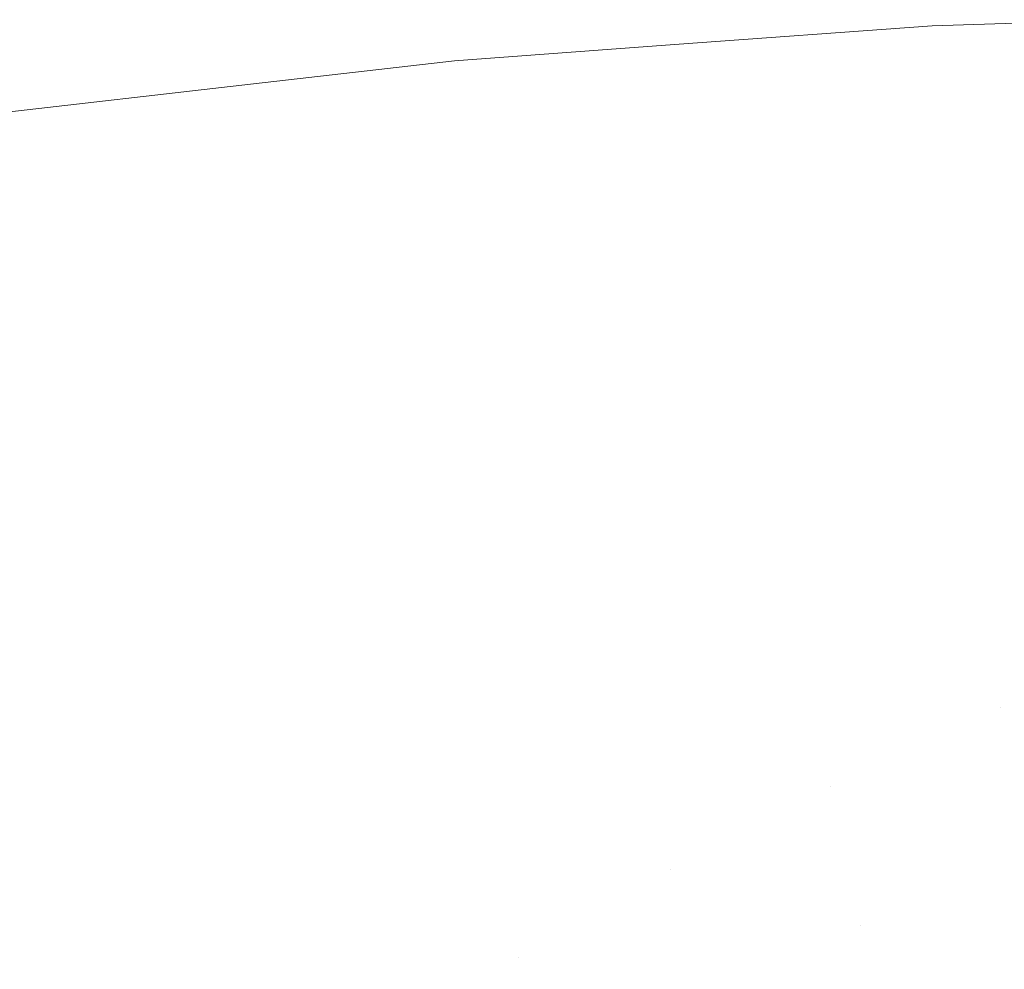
# Model space of a CAD drawing. Header units: centimetres. Extents: x -44.1 to 45.2, y 4.2 to 6.
# Tile 98 of 256: x -43.9611 to -43.9377, y 5.9773 to 5.9998. Entities that reach past the tile are written whole.
import ezdxf

# ---------------------------------------------------------------- set-up
doc = ezdxf.new("R2010")
doc.units = ezdxf.units.CM
doc.header["$LTSCALE"] = 2.54
doc.layers.add('Lucido design-1', color=7, linetype='Continuous')

# ---------------------------------------------------------------- blocks, each defined once
blk = doc.blocks.new('Gruppo-4-1')
at = {"color": 7, "linetype": 'Continuous', "lineweight": 9}
for points, invisible_edges in [([(-43.940349, 5.999456, -2312.415926), (-43.935148, 5.999699, -2312.415926), (-43.935163, 5.999845, -2312.419046), (-43.940372, 5.999602, -2312.419046)], 15), ([(-43.939449, 5.999701, -2312.42217), (-43.940372, 5.999602, -2312.419046), (-43.935163, 5.999845, -2312.419046)], 11), ([(-43.935163, 5.999845, -2313.025294), (-43.940372, 5.999602, -2313.025294), (-43.939449, 5.999701, -2313.02217)], 11), ([(-43.940372, 5.999602, -2313.025294), (-43.935163, 5.999845, -2313.025294), (-43.935148, 5.999699, -2313.028414), (-43.940349, 5.999456, -2313.028414)], 15), ([(-43.935163, 5.999845, -2312.419046), (-43.935166, 5.999838, -2312.42217), (-43.939449, 5.999701, -2312.42217)], 9), ([(-43.939449, 5.999701, -2313.02217), (-43.935166, 5.999838, -2313.02217), (-43.935163, 5.999845, -2313.025294)], 10), ([(-43.935166, 5.999838, -2313.02217), (-43.939449, 5.999701, -2313.02217), (-43.939449, 5.999701, -2312.42217), (-43.935166, 5.999838, -2312.42217)], 10), ([(-43.940372, 5.999602, -2312.419046), (-43.939449, 5.999701, -2312.42217), (-43.945564, 5.999253, -2312.42217)], 9), ([(-43.945564, 5.999253, -2312.42217), (-43.939449, 5.999701, -2312.42217), (-43.939449, 5.999701, -2313.02217), (-43.945564, 5.999253, -2313.02217)], 10), ([(-43.945564, 5.999253, -2313.02217), (-43.939449, 5.999701, -2313.02217), (-43.940372, 5.999602, -2313.025294)], 10), ([(-43.945564, 5.999253, -2312.42217), (-43.945558, 5.999262, -2312.419046), (-43.940372, 5.999602, -2312.419046)], 11), ([(-43.940372, 5.999602, -2313.025294), (-43.945558, 5.999262, -2313.025294), (-43.945564, 5.999253, -2313.02217)], 11), ([(-43.940372, 5.999602, -2312.419046), (-43.945558, 5.999262, -2312.419046), (-43.945527, 5.999117, -2312.415926), (-43.940349, 5.999456, -2312.415926)], 15), ([(-43.940349, 5.999456, -2313.028414), (-43.945527, 5.999117, -2313.028414), (-43.945558, 5.999262, -2313.025294), (-43.940372, 5.999602, -2313.025294)], 15), ([(-43.940311, 5.999214, -2312.412816), (-43.935122, 5.999456, -2312.412816), (-43.935148, 5.999699, -2312.415926), (-43.940349, 5.999456, -2312.415926)], 15), ([(-43.940349, 5.999456, -2313.028414), (-43.935148, 5.999699, -2313.028414), (-43.935122, 5.999456, -2313.031524), (-43.940311, 5.999214, -2313.031524)], 15), ([(-43.950676, 5.998683, -2312.415926), (-43.945527, 5.999117, -2312.415926), (-43.945558, 5.999262, -2312.419046), (-43.950714, 5.998827, -2312.419046)], 15), ([(-43.950714, 5.998827, -2312.419046), (-43.945558, 5.999262, -2312.419046), (-43.945564, 5.999253, -2312.42217)], 11), ([(-43.945564, 5.999253, -2313.02217), (-43.945558, 5.999262, -2313.025294), (-43.950714, 5.998827, -2313.025294)], 11), ([(-43.950714, 5.998827, -2313.025294), (-43.945558, 5.999262, -2313.025294), (-43.945527, 5.999117, -2313.028414), (-43.950676, 5.998683, -2313.028414)], 15), ([(-43.940349, 5.999456, -2312.415926), (-43.945527, 5.999117, -2312.415926), (-43.945477, 5.998875, -2312.412816), (-43.940311, 5.999214, -2312.412816)], 15), ([(-43.940311, 5.999214, -2313.031524), (-43.945477, 5.998875, -2313.031524), (-43.945527, 5.999117, -2313.028414), (-43.940349, 5.999456, -2313.028414)], 15), ([(-43.940257, 5.998875, -2312.409719), (-43.935087, 5.999117, -2312.409719), (-43.935122, 5.999456, -2312.412816), (-43.940311, 5.999214, -2312.412816)], 15), ([(-43.940311, 5.999214, -2313.031524), (-43.935122, 5.999456, -2313.031524), (-43.935087, 5.999117, -2313.034621), (-43.940257, 5.998875, -2313.034621)], 15), ([(-43.945564, 5.999253, -2312.42217), (-43.950788, 5.99887, -2312.42217), (-43.950714, 5.998827, -2312.419046)], 10), ([(-43.945564, 5.999253, -2313.02217), (-43.950788, 5.99887, -2313.02217), (-43.950788, 5.99887, -2312.42217), (-43.945564, 5.999253, -2312.42217)], 10), ([(-43.950714, 5.998827, -2313.025294), (-43.950788, 5.99887, -2313.02217), (-43.945564, 5.999253, -2313.02217)], 9), ([(-43.950612, 5.998442, -2312.412816), (-43.945477, 5.998875, -2312.412816), (-43.945527, 5.999117, -2312.415926), (-43.950676, 5.998683, -2312.415926)], 15), ([(-43.950676, 5.998683, -2313.028414), (-43.945527, 5.999117, -2313.028414), (-43.945477, 5.998875, -2313.031524), (-43.950612, 5.998442, -2313.031524)], 15), ([(-43.940311, 5.999214, -2312.412816), (-43.945477, 5.998875, -2312.412816), (-43.945406, 5.998538, -2312.409719), (-43.940257, 5.998875, -2312.409719)], 15), ([(-43.940257, 5.998875, -2313.034621), (-43.945406, 5.998538, -2313.034621), (-43.945477, 5.998875, -2313.031524), (-43.940311, 5.999214, -2313.031524)], 15), ([(-43.940189, 5.998442, -2312.40664), (-43.935041, 5.998683, -2312.40664), (-43.935087, 5.999117, -2312.409719), (-43.940257, 5.998875, -2312.409719)], 15), ([(-43.940257, 5.998875, -2313.034621), (-43.935087, 5.999117, -2313.034621), (-43.935041, 5.998683, -2313.0377), (-43.940189, 5.998442, -2313.0377)], 15), ([(-43.950788, 5.99887, -2312.42217), (-43.955841, 5.99829, -2312.42217), (-43.955832, 5.998298, -2312.419046)], 10), ([(-43.955841, 5.99829, -2312.42217), (-43.950788, 5.99887, -2312.42217), (-43.950788, 5.99887, -2313.02217), (-43.955841, 5.99829, -2313.02217)], 10), ([(-43.955832, 5.998298, -2313.025294), (-43.955841, 5.99829, -2313.02217), (-43.950788, 5.99887, -2313.02217)], 9), ([(-43.955832, 5.998298, -2312.419046), (-43.950714, 5.998827, -2312.419046), (-43.950788, 5.99887, -2312.42217)], 11), ([(-43.950788, 5.99887, -2313.02217), (-43.950714, 5.998827, -2313.025294), (-43.955832, 5.998298, -2313.025294)], 11), ([(-43.950714, 5.998827, -2312.419046), (-43.955832, 5.998298, -2312.419046), (-43.955786, 5.998154, -2312.415926), (-43.950676, 5.998683, -2312.415926)], 15), ([(-43.950676, 5.998683, -2313.028414), (-43.955786, 5.998154, -2313.028414), (-43.955832, 5.998298, -2313.025294), (-43.950714, 5.998827, -2313.025294)], 15), ([(-43.950524, 5.998107, -2312.409719), (-43.945406, 5.998538, -2312.409719), (-43.945477, 5.998875, -2312.412816), (-43.950612, 5.998442, -2312.412816)], 15), ([(-43.950612, 5.998442, -2313.031524), (-43.945477, 5.998875, -2313.031524), (-43.945406, 5.998538, -2313.034621), (-43.950524, 5.998107, -2313.034621)], 15), ([(-43.940257, 5.998875, -2312.409719), (-43.945406, 5.998538, -2312.409719), (-43.945315, 5.998107, -2312.40664), (-43.940189, 5.998442, -2312.40664)], 15), ([(-43.940189, 5.998442, -2313.0377), (-43.945315, 5.998107, -2313.0377), (-43.945406, 5.998538, -2313.034621), (-43.940257, 5.998875, -2313.034621)], 15), ([(-43.950676, 5.998683, -2312.415926), (-43.955786, 5.998154, -2312.415926), (-43.955711, 5.997915, -2312.412816), (-43.950612, 5.998442, -2312.412816)], 15), ([(-43.950612, 5.998442, -2313.031524), (-43.955711, 5.997915, -2313.031524), (-43.955786, 5.998154, -2313.028414), (-43.950676, 5.998683, -2313.028414)], 15), ([(-43.940106, 5.997915, -2312.403583), (-43.934986, 5.998154, -2312.403583), (-43.935041, 5.998683, -2312.40664), (-43.940189, 5.998442, -2312.40664)], 15), ([(-43.940189, 5.998442, -2313.0377), (-43.935041, 5.998683, -2313.0377), (-43.934986, 5.998154, -2313.040757), (-43.940106, 5.997915, -2313.040757)], 15), ([(-43.950612, 5.998442, -2312.412816), (-43.955711, 5.997915, -2312.412816), (-43.955605, 5.997582, -2312.409719), (-43.950524, 5.998107, -2312.409719)], 15), ([(-43.950524, 5.998107, -2313.034621), (-43.955605, 5.997582, -2313.034621), (-43.955711, 5.997915, -2313.031524), (-43.950612, 5.998442, -2313.031524)], 15), ([(-43.950411, 5.997677, -2312.40664), (-43.945315, 5.998107, -2312.40664), (-43.945406, 5.998538, -2312.409719), (-43.950524, 5.998107, -2312.409719)], 15), ([(-43.950524, 5.998107, -2313.034621), (-43.945406, 5.998538, -2313.034621), (-43.945315, 5.998107, -2313.0377), (-43.950411, 5.997677, -2313.0377)], 15), ([(-43.940189, 5.998442, -2312.40664), (-43.945315, 5.998107, -2312.40664), (-43.945205, 5.997582, -2312.403583), (-43.940106, 5.997915, -2312.403583)], 15), ([(-43.940106, 5.997915, -2313.040757), (-43.945205, 5.997582, -2313.040757), (-43.945315, 5.998107, -2313.0377), (-43.940189, 5.998442, -2313.0377)], 15), ([(-43.955841, 5.99829, -2312.42217), (-43.961819, 5.997605, -2312.42217), (-43.960906, 5.997677, -2312.419046)], 10), ([(-43.955841, 5.99829, -2313.02217), (-43.961819, 5.997605, -2313.02217), (-43.961819, 5.997605, -2312.42217), (-43.955841, 5.99829, -2312.42217)], 10), ([(-43.960906, 5.997677, -2313.025294), (-43.961819, 5.997605, -2313.02217), (-43.955841, 5.99829, -2313.02217)], 9), ([(-43.960853, 5.997534, -2312.415926), (-43.955786, 5.998154, -2312.415926), (-43.955832, 5.998298, -2312.419046), (-43.960906, 5.997677, -2312.419046)], 15), ([(-43.960906, 5.997677, -2312.419046), (-43.955832, 5.998298, -2312.419046), (-43.955841, 5.99829, -2312.42217)], 11), ([(-43.955841, 5.99829, -2313.02217), (-43.955832, 5.998298, -2313.025294), (-43.960906, 5.997677, -2313.025294)], 11), ([(-43.960906, 5.997677, -2313.025294), (-43.955832, 5.998298, -2313.025294), (-43.955786, 5.998154, -2313.028414), (-43.960853, 5.997534, -2313.028414)], 15), ([(-43.960765, 5.997296, -2312.412816), (-43.955711, 5.997915, -2312.412816), (-43.955786, 5.998154, -2312.415926), (-43.960853, 5.997534, -2312.415926)], 15), ([(-43.960853, 5.997534, -2313.028414), (-43.955786, 5.998154, -2313.028414), (-43.955711, 5.997915, -2313.031524), (-43.960765, 5.997296, -2313.031524)], 15), ([(-43.950524, 5.998107, -2312.409719), (-43.955605, 5.997582, -2312.409719), (-43.955469, 5.997154, -2312.40664), (-43.950411, 5.997677, -2312.40664)], 15), ([(-43.950411, 5.997677, -2313.0377), (-43.955469, 5.997154, -2313.0377), (-43.955605, 5.997582, -2313.034621), (-43.950524, 5.998107, -2313.034621)], 15), ([(-43.950273, 5.997154, -2312.403583), (-43.945205, 5.997582, -2312.403583), (-43.945315, 5.998107, -2312.40664), (-43.950411, 5.997677, -2312.40664)], 15), ([(-43.950411, 5.997677, -2313.0377), (-43.945315, 5.998107, -2313.0377), (-43.945205, 5.997582, -2313.040757), (-43.950273, 5.997154, -2313.040757)], 15), ([(-43.940009, 5.997296, -2312.400554), (-43.934921, 5.997534, -2312.400554), (-43.934986, 5.998154, -2312.403583), (-43.940106, 5.997915, -2312.403583)], 15), ([(-43.940106, 5.997915, -2313.040757), (-43.934986, 5.998154, -2313.040757), (-43.934921, 5.997534, -2313.043786), (-43.940009, 5.997296, -2313.043786)], 15), ([(-43.960642, 5.996965, -2312.409719), (-43.955605, 5.997582, -2312.409719), (-43.955711, 5.997915, -2312.412816), (-43.960765, 5.997296, -2312.412816)], 15), ([(-43.960765, 5.997296, -2313.031524), (-43.955711, 5.997915, -2313.031524), (-43.955605, 5.997582, -2313.034621), (-43.960642, 5.996965, -2313.034621)], 15), ([(-43.940106, 5.997915, -2312.403583), (-43.945205, 5.997582, -2312.403583), (-43.945075, 5.996965, -2312.400554), (-43.940009, 5.997296, -2312.400554)], 15), ([(-43.940009, 5.997296, -2313.043786), (-43.945075, 5.996965, -2313.043786), (-43.945205, 5.997582, -2313.040757), (-43.940106, 5.997915, -2313.040757)], 15), ([(-43.965928, 5.996964, -2312.419046), (-43.960906, 5.997677, -2312.419046), (-43.961819, 5.997605, -2312.42217)], 11), ([(-43.960906, 5.997677, -2312.419046), (-43.965928, 5.996964, -2312.419046), (-43.965867, 5.996823, -2312.415926), (-43.960853, 5.997534, -2312.415926)], 15), ([(-43.961819, 5.997605, -2313.02217), (-43.960906, 5.997677, -2313.025294), (-43.965928, 5.996964, -2313.025294)], 11), ([(-43.960853, 5.997534, -2313.028414), (-43.965867, 5.996823, -2313.028414), (-43.965928, 5.996964, -2313.025294), (-43.960906, 5.997677, -2313.025294)], 15), ([(-43.950411, 5.997677, -2312.40664), (-43.955469, 5.997154, -2312.40664), (-43.955305, 5.996634, -2312.403583), (-43.950273, 5.997154, -2312.403583)], 15), ([(-43.950273, 5.997154, -2313.040757), (-43.955305, 5.996634, -2313.040757), (-43.955469, 5.997154, -2313.0377), (-43.950411, 5.997677, -2313.0377)], 15), ([(-43.960853, 5.997534, -2312.415926), (-43.965867, 5.996823, -2312.415926), (-43.965767, 5.996587, -2312.412816), (-43.960765, 5.997296, -2312.412816)], 15), ([(-43.960765, 5.997296, -2313.031524), (-43.965767, 5.996587, -2313.031524), (-43.965867, 5.996823, -2313.028414), (-43.960853, 5.997534, -2313.028414)], 15), ([(-43.960484, 5.99654, -2312.40664), (-43.955469, 5.997154, -2312.40664), (-43.955605, 5.997582, -2312.409719), (-43.960642, 5.996965, -2312.409719)], 15), ([(-43.960642, 5.996965, -2313.034621), (-43.955605, 5.997582, -2313.034621), (-43.955469, 5.997154, -2313.0377), (-43.960484, 5.99654, -2313.0377)], 15), ([(-43.950111, 5.99654, -2312.400554), (-43.945075, 5.996965, -2312.400554), (-43.945205, 5.997582, -2312.403583), (-43.950273, 5.997154, -2312.403583)], 15), ([(-43.950273, 5.997154, -2313.040757), (-43.945205, 5.997582, -2313.040757), (-43.945075, 5.996965, -2313.043786), (-43.950111, 5.99654, -2313.043786)], 15), ([(-43.939897, 5.996587, -2312.397555), (-43.934846, 5.996823, -2312.397555), (-43.934921, 5.997534, -2312.400554), (-43.940009, 5.997296, -2312.400554)], 15), ([(-43.940009, 5.997296, -2313.043786), (-43.934921, 5.997534, -2313.043786), (-43.934846, 5.996823, -2313.046785), (-43.939897, 5.996587, -2313.046785)], 15), ([(-43.960765, 5.997296, -2312.412816), (-43.965767, 5.996587, -2312.412816), (-43.965627, 5.996257, -2312.409719), (-43.960642, 5.996965, -2312.409719)], 15), ([(-43.960642, 5.996965, -2313.034621), (-43.965627, 5.996257, -2313.034621), (-43.965767, 5.996587, -2313.031524), (-43.960765, 5.997296, -2313.031524)], 15), ([(-43.940009, 5.997296, -2312.400554), (-43.945075, 5.996965, -2312.400554), (-43.944926, 5.996257, -2312.397555), (-43.939897, 5.996587, -2312.397555)], 15), ([(-43.939897, 5.996587, -2313.046785), (-43.944926, 5.996257, -2313.046785), (-43.945075, 5.996965, -2313.043786), (-43.940009, 5.997296, -2313.043786)], 15), ([(-43.960642, 5.996965, -2312.409719), (-43.965627, 5.996257, -2312.409719), (-43.965448, 5.995836, -2312.40664), (-43.960484, 5.99654, -2312.40664)], 15), ([(-43.960484, 5.99654, -2313.0377), (-43.965448, 5.995836, -2313.0377), (-43.965627, 5.996257, -2313.034621), (-43.960642, 5.996965, -2313.034621)], 15), ([(-43.960292, 5.996023, -2312.403583), (-43.955305, 5.996634, -2312.403583), (-43.955469, 5.997154, -2312.40664), (-43.960484, 5.99654, -2312.40664)], 15), ([(-43.960484, 5.99654, -2313.0377), (-43.955469, 5.997154, -2313.0377), (-43.955305, 5.996634, -2313.040757), (-43.960292, 5.996023, -2313.040757)], 15), ([(-43.950273, 5.997154, -2312.403583), (-43.955305, 5.996634, -2312.403583), (-43.955111, 5.996023, -2312.400554), (-43.950111, 5.99654, -2312.400554)], 15), ([(-43.950111, 5.99654, -2313.043786), (-43.955111, 5.996023, -2313.043786), (-43.955305, 5.996634, -2313.040757), (-43.950273, 5.997154, -2313.040757)], 15), ([(-43.949926, 5.995836, -2312.397555), (-43.944926, 5.996257, -2312.397555), (-43.945075, 5.996965, -2312.400554), (-43.950111, 5.99654, -2312.400554)], 15), ([(-43.950111, 5.99654, -2313.043786), (-43.945075, 5.996965, -2313.043786), (-43.944926, 5.996257, -2313.046785), (-43.949926, 5.995836, -2313.046785)], 15), ([(-43.939772, 5.995789, -2312.39459), (-43.934762, 5.996023, -2312.39459), (-43.934846, 5.996823, -2312.397555), (-43.939897, 5.996587, -2312.397555)], 15), ([(-43.939897, 5.996587, -2313.046785), (-43.934846, 5.996823, -2313.046785), (-43.934762, 5.996023, -2313.04975), (-43.939772, 5.995789, -2313.04975)], 15), ([(-43.960484, 5.99654, -2312.40664), (-43.965448, 5.995836, -2312.40664), (-43.965229, 5.995323, -2312.403583), (-43.960292, 5.996023, -2312.403583)], 15), ([(-43.960292, 5.996023, -2313.040757), (-43.965229, 5.995323, -2313.040757), (-43.965448, 5.995836, -2313.0377), (-43.960484, 5.99654, -2313.0377)], 15), ([(-43.960067, 5.995416, -2312.400554), (-43.955111, 5.996023, -2312.400554), (-43.955305, 5.996634, -2312.403583), (-43.960292, 5.996023, -2312.403583)], 15), ([(-43.960292, 5.996023, -2313.040757), (-43.955305, 5.996634, -2313.040757), (-43.955111, 5.996023, -2313.043786), (-43.960067, 5.995416, -2313.043786)], 15), ([(-43.950111, 5.99654, -2312.400554), (-43.955111, 5.996023, -2312.400554), (-43.954889, 5.995323, -2312.397555), (-43.949926, 5.995836, -2312.397555)], 15), ([(-43.949926, 5.995836, -2313.046785), (-43.954889, 5.995323, -2313.046785), (-43.955111, 5.996023, -2313.043786), (-43.950111, 5.99654, -2313.043786)], 15), ([(-43.939897, 5.996587, -2312.397555), (-43.944926, 5.996257, -2312.397555), (-43.944759, 5.995462, -2312.39459), (-43.939772, 5.995789, -2312.39459)], 15), ([(-43.939772, 5.995789, -2313.04975), (-43.944759, 5.995462, -2313.04975), (-43.944926, 5.996257, -2313.046785), (-43.939897, 5.996587, -2313.046785)], 15), ([(-43.949717, 5.995044, -2312.39459), (-43.944759, 5.995462, -2312.39459), (-43.944926, 5.996257, -2312.397555), (-43.949926, 5.995836, -2312.397555)], 15), ([(-43.949926, 5.995836, -2313.046785), (-43.944926, 5.996257, -2313.046785), (-43.944759, 5.995462, -2313.04975), (-43.949717, 5.995044, -2313.04975)], 15), ([(-43.960292, 5.996023, -2312.403583), (-43.965229, 5.995323, -2312.403583), (-43.964973, 5.99472, -2312.400554), (-43.960067, 5.995416, -2312.400554)], 15), ([(-43.960067, 5.995416, -2313.043786), (-43.964973, 5.99472, -2313.043786), (-43.965229, 5.995323, -2313.040757), (-43.960292, 5.996023, -2313.040757)], 15), ([(-43.959809, 5.99472, -2312.397555), (-43.954889, 5.995323, -2312.397555), (-43.955111, 5.996023, -2312.400554), (-43.960067, 5.995416, -2312.400554)], 15), ([(-43.960067, 5.995416, -2313.043786), (-43.955111, 5.996023, -2313.043786), (-43.954889, 5.995323, -2313.046785), (-43.959809, 5.99472, -2313.046785)], 15), ([(-43.939632, 5.994905, -2312.391665), (-43.934669, 5.995136, -2312.391665), (-43.934762, 5.996023, -2312.39459), (-43.939772, 5.995789, -2312.39459)], 15), ([(-43.939772, 5.995789, -2313.04975), (-43.934762, 5.996023, -2313.04975), (-43.934669, 5.995136, -2313.052675), (-43.939632, 5.994905, -2313.052675)], 15), ([(-43.949926, 5.995836, -2312.397555), (-43.954889, 5.995323, -2312.397555), (-43.954639, 5.994535, -2312.39459), (-43.949717, 5.995044, -2312.39459)], 15), ([(-43.949717, 5.995044, -2313.04975), (-43.954639, 5.994535, -2313.04975), (-43.954889, 5.995323, -2313.046785), (-43.949926, 5.995836, -2313.046785)], 15), ([(-43.939772, 5.995789, -2312.39459), (-43.944759, 5.995462, -2312.39459), (-43.944574, 5.994581, -2312.391665), (-43.939632, 5.994905, -2312.391665)], 15), ([(-43.939632, 5.994905, -2313.052675), (-43.944574, 5.994581, -2313.052675), (-43.944759, 5.995462, -2313.04975), (-43.939772, 5.995789, -2313.04975)], 15), ([(-43.960067, 5.995416, -2312.400554), (-43.964973, 5.99472, -2312.400554), (-43.964679, 5.99403, -2312.397555), (-43.959809, 5.99472, -2312.397555)], 15), ([(-43.959809, 5.99472, -2313.046785), (-43.964679, 5.99403, -2313.046785), (-43.964973, 5.99472, -2313.043786), (-43.960067, 5.995416, -2313.043786)], 15), ([(-43.959519, 5.993938, -2312.39459), (-43.954639, 5.994535, -2312.39459), (-43.954889, 5.995323, -2312.397555), (-43.959809, 5.99472, -2312.397555)], 15), ([(-43.959809, 5.99472, -2313.046785), (-43.954889, 5.995323, -2313.046785), (-43.954639, 5.994535, -2313.04975), (-43.959519, 5.993938, -2313.04975)], 15), ([(-43.949486, 5.994167, -2312.391665), (-43.944574, 5.994581, -2312.391665), (-43.944759, 5.995462, -2312.39459), (-43.949717, 5.995044, -2312.39459)], 15), ([(-43.949717, 5.995044, -2313.04975), (-43.944759, 5.995462, -2313.04975), (-43.944574, 5.994581, -2313.052675), (-43.949486, 5.994167, -2313.052675)], 15), ([(-43.93948, 5.993937, -2312.388781), (-43.934568, 5.994166, -2312.388781), (-43.934669, 5.995136, -2312.391665), (-43.939632, 5.994905, -2312.391665)], 15), ([(-43.939632, 5.994905, -2313.052675), (-43.934669, 5.995136, -2313.052675), (-43.934568, 5.994166, -2313.055559), (-43.93948, 5.993937, -2313.055559)], 15), ([(-43.949717, 5.995044, -2312.39459), (-43.954639, 5.994535, -2312.39459), (-43.954363, 5.993663, -2312.391665), (-43.949486, 5.994167, -2312.391665)], 15), ([(-43.949486, 5.994167, -2313.052675), (-43.954363, 5.993663, -2313.052675), (-43.954639, 5.994535, -2313.04975), (-43.949717, 5.995044, -2313.04975)], 15), ([(-43.939632, 5.994905, -2312.391665), (-43.944574, 5.994581, -2312.391665), (-43.944371, 5.993616, -2312.388781), (-43.93948, 5.993937, -2312.388781)], 15), ([(-43.93948, 5.993937, -2313.055559), (-43.944371, 5.993616, -2313.055559), (-43.944574, 5.994581, -2313.052675), (-43.939632, 5.994905, -2313.052675)], 15), ([(-43.959809, 5.99472, -2312.397555), (-43.964679, 5.99403, -2312.397555), (-43.964348, 5.993253, -2312.39459), (-43.959519, 5.993938, -2312.39459)], 15), ([(-43.959519, 5.993938, -2313.04975), (-43.964348, 5.993253, -2313.04975), (-43.964679, 5.99403, -2313.046785), (-43.959809, 5.99472, -2313.046785)], 15), ([(-43.959197, 5.993071, -2312.391665), (-43.954363, 5.993663, -2312.391665), (-43.954639, 5.994535, -2312.39459), (-43.959519, 5.993938, -2312.39459)], 15), ([(-43.959519, 5.993938, -2313.04975), (-43.954639, 5.994535, -2313.04975), (-43.954363, 5.993663, -2313.052675), (-43.959197, 5.993071, -2313.052675)], 15), ([(-43.949233, 5.993206, -2312.388781), (-43.944371, 5.993616, -2312.388781), (-43.944574, 5.994581, -2312.391665), (-43.949486, 5.994167, -2312.391665)], 15), ([(-43.949486, 5.994167, -2313.052675), (-43.944574, 5.994581, -2313.052675), (-43.944371, 5.993616, -2313.055559), (-43.949233, 5.993206, -2313.055559)], 15), ([(-43.949486, 5.994167, -2312.391665), (-43.954363, 5.993663, -2312.391665), (-43.95406, 5.992707, -2312.388781), (-43.949233, 5.993206, -2312.388781)], 15), ([(-43.949233, 5.993206, -2313.055559), (-43.95406, 5.992707, -2313.055559), (-43.954363, 5.993663, -2313.052675), (-43.949486, 5.994167, -2313.052675)], 15), ([(-43.939315, 5.992888, -2312.385944), (-43.934457, 5.993114, -2312.385944), (-43.934568, 5.994166, -2312.388781), (-43.93948, 5.993937, -2312.388781)], 15), ([(-43.93948, 5.993937, -2313.055559), (-43.934568, 5.994166, -2313.055559), (-43.934457, 5.993114, -2313.058396), (-43.939315, 5.992888, -2313.058396)], 15), ([(-43.959519, 5.993938, -2312.39459), (-43.964348, 5.993253, -2312.39459), (-43.963982, 5.992392, -2312.391665), (-43.959197, 5.993071, -2312.391665)], 15), ([(-43.959197, 5.993071, -2313.052675), (-43.963982, 5.992392, -2313.052675), (-43.964348, 5.993253, -2313.04975), (-43.959519, 5.993938, -2313.04975)], 15), ([(-43.93948, 5.993937, -2312.388781), (-43.944371, 5.993616, -2312.388781), (-43.944151, 5.992571, -2312.385944), (-43.939315, 5.992888, -2312.385944)], 15), ([(-43.939315, 5.992888, -2313.058396), (-43.944151, 5.992571, -2313.058396), (-43.944371, 5.993616, -2313.055559), (-43.93948, 5.993937, -2313.055559)], 15), ([(-43.958845, 5.992121, -2312.388781), (-43.95406, 5.992707, -2312.388781), (-43.954363, 5.993663, -2312.391665), (-43.959197, 5.993071, -2312.391665)], 15), ([(-43.959197, 5.993071, -2313.052675), (-43.954363, 5.993663, -2313.052675), (-43.95406, 5.992707, -2313.055559), (-43.958845, 5.992121, -2313.055559)], 15), ([(-43.948959, 5.992165, -2312.385944), (-43.944151, 5.992571, -2312.385944), (-43.944371, 5.993616, -2312.388781), (-43.949233, 5.993206, -2312.388781)], 15), ([(-43.949233, 5.993206, -2313.055559), (-43.944371, 5.993616, -2313.055559), (-43.944151, 5.992571, -2313.058396), (-43.948959, 5.992165, -2313.058396)], 15), ([(-43.949233, 5.993206, -2312.388781), (-43.95406, 5.992707, -2312.388781), (-43.953732, 5.991672, -2312.385944), (-43.948959, 5.992165, -2312.385944)], 15), ([(-43.948959, 5.992165, -2313.058396), (-43.953732, 5.991672, -2313.058396), (-43.95406, 5.992707, -2313.055559), (-43.949233, 5.993206, -2313.055559)], 15), ([(-43.959197, 5.993071, -2312.391665), (-43.963982, 5.992392, -2312.391665), (-43.963581, 5.99145, -2312.388781), (-43.958845, 5.992121, -2312.388781)], 15), ([(-43.958845, 5.992121, -2313.055559), (-43.963581, 5.99145, -2313.055559), (-43.963982, 5.992392, -2313.052675), (-43.959197, 5.993071, -2313.052675)], 15), ([(-43.939137, 5.99176, -2312.383155), (-43.934339, 5.991984, -2312.383155), (-43.934457, 5.993114, -2312.385944), (-43.939315, 5.992888, -2312.385944)], 15), ([(-43.939315, 5.992888, -2313.058396), (-43.934457, 5.993114, -2313.058396), (-43.934339, 5.991984, -2313.061185), (-43.939137, 5.99176, -2313.061185)], 15), ([(-43.939315, 5.992888, -2312.385944), (-43.944151, 5.992571, -2312.385944), (-43.943915, 5.991447, -2312.383155), (-43.939137, 5.99176, -2312.383155)], 15), ([(-43.939137, 5.99176, -2313.061185), (-43.943915, 5.991447, -2313.061185), (-43.944151, 5.992571, -2313.058396), (-43.939315, 5.992888, -2313.058396)], 15), ([(-43.958463, 5.991093, -2312.385944), (-43.953732, 5.991672, -2312.385944), (-43.95406, 5.992707, -2312.388781), (-43.958845, 5.992121, -2312.388781)], 15), ([(-43.958845, 5.992121, -2313.055559), (-43.95406, 5.992707, -2313.055559), (-43.953732, 5.991672, -2313.058396), (-43.958463, 5.991093, -2313.058396)], 15), ([(-43.948664, 5.991047, -2312.383155), (-43.943915, 5.991447, -2312.383155), (-43.944151, 5.992571, -2312.385944), (-43.948959, 5.992165, -2312.385944)], 15), ([(-43.948959, 5.992165, -2313.058396), (-43.944151, 5.992571, -2313.058396), (-43.943915, 5.991447, -2313.061185), (-43.948664, 5.991047, -2313.061185)], 15), ([(-43.958845, 5.992121, -2312.388781), (-43.963581, 5.99145, -2312.388781), (-43.963147, 5.990428, -2312.385944), (-43.958463, 5.991093, -2312.385944)], 15), ([(-43.958463, 5.991093, -2313.058396), (-43.963147, 5.990428, -2313.058396), (-43.963581, 5.99145, -2313.055559), (-43.958845, 5.992121, -2313.055559)], 15), ([(-43.948959, 5.992165, -2312.385944), (-43.953732, 5.991672, -2312.385944), (-43.953379, 5.990559, -2312.383155), (-43.948664, 5.991047, -2312.383155)], 15), ([(-43.948664, 5.991047, -2313.061185), (-43.953379, 5.990559, -2313.061185), (-43.953732, 5.991672, -2313.058396), (-43.948959, 5.992165, -2313.058396)], 15), ([(-43.938948, 5.990557, -2312.380418), (-43.934212, 5.990778, -2312.380418), (-43.934339, 5.991984, -2312.383155), (-43.939137, 5.99176, -2312.383155)], 15), ([(-43.939137, 5.99176, -2313.061185), (-43.934339, 5.991984, -2313.061185), (-43.934212, 5.990778, -2313.063922), (-43.938948, 5.990557, -2313.063922)], 15), ([(-43.958053, 5.989987, -2312.383155), (-43.953379, 5.990559, -2312.383155), (-43.953732, 5.991672, -2312.385944), (-43.958463, 5.991093, -2312.385944)], 15), ([(-43.958463, 5.991093, -2313.058396), (-43.953732, 5.991672, -2313.058396), (-43.953379, 5.990559, -2313.061185), (-43.958053, 5.989987, -2313.061185)], 15), ([(-43.939137, 5.99176, -2312.383155), (-43.943915, 5.991447, -2312.383155), (-43.943663, 5.990248, -2312.380418), (-43.938948, 5.990557, -2312.380418)], 15), ([(-43.938948, 5.990557, -2313.063922), (-43.943663, 5.990248, -2313.063922), (-43.943915, 5.991447, -2313.061185), (-43.939137, 5.99176, -2313.061185)], 15), ([(-43.94835, 5.989853, -2312.380418), (-43.943663, 5.990248, -2312.380418), (-43.943915, 5.991447, -2312.383155), (-43.948664, 5.991047, -2312.383155)], 15), ([(-43.948664, 5.991047, -2313.061185), (-43.943915, 5.991447, -2313.061185), (-43.943663, 5.990248, -2313.063922), (-43.94835, 5.989853, -2313.063922)], 15), ([(-43.958463, 5.991093, -2312.385944), (-43.963147, 5.990428, -2312.385944), (-43.96268, 5.989331, -2312.383155), (-43.958053, 5.989987, -2312.383155)], 15), ([(-43.958053, 5.989987, -2313.061185), (-43.96268, 5.989331, -2313.061185), (-43.963147, 5.990428, -2313.058396), (-43.958463, 5.991093, -2313.058396)], 15), ([(-43.948664, 5.991047, -2312.383155), (-43.953379, 5.990559, -2312.383155), (-43.953003, 5.989372, -2312.380418), (-43.94835, 5.989853, -2312.380418)], 15), ([(-43.94835, 5.989853, -2313.063922), (-43.953003, 5.989372, -2313.063922), (-43.953379, 5.990559, -2313.061185), (-43.948664, 5.991047, -2313.061185)], 15), ([(-43.938747, 5.989282, -2312.377736), (-43.934078, 5.9895, -2312.377736), (-43.934212, 5.990778, -2312.380418), (-43.938948, 5.990557, -2312.380418)], 15), ([(-43.938948, 5.990557, -2313.063922), (-43.934212, 5.990778, -2313.063922), (-43.934078, 5.9895, -2313.066604), (-43.938747, 5.989282, -2313.066604)], 15), ([(-43.957616, 5.988807, -2312.380418), (-43.953003, 5.989372, -2312.380418), (-43.953379, 5.990559, -2312.383155), (-43.958053, 5.989987, -2312.383155)], 15), ([(-43.958053, 5.989987, -2313.061185), (-43.953379, 5.990559, -2313.061185), (-43.953003, 5.989372, -2313.063922), (-43.957616, 5.988807, -2313.063922)], 15), ([(-43.938948, 5.990557, -2312.380418), (-43.943663, 5.990248, -2312.380418), (-43.943395, 5.988977, -2312.377736), (-43.938747, 5.989282, -2312.377736)], 15), ([(-43.938747, 5.989282, -2313.066604), (-43.943395, 5.988977, -2313.066604), (-43.943663, 5.990248, -2313.063922), (-43.938948, 5.990557, -2313.063922)], 15), ([(-43.948017, 5.988587, -2312.377736), (-43.943395, 5.988977, -2312.377736), (-43.943663, 5.990248, -2312.380418), (-43.94835, 5.989853, -2312.380418)], 15), ([(-43.94835, 5.989853, -2313.063922), (-43.943663, 5.990248, -2313.063922), (-43.943395, 5.988977, -2313.066604), (-43.948017, 5.988587, -2313.066604)], 15), ([(-43.958053, 5.989987, -2312.383155), (-43.96268, 5.989331, -2312.383155), (-43.962181, 5.98816, -2312.380418), (-43.957616, 5.988807, -2312.380418)], 15), ([(-43.957616, 5.988807, -2313.063922), (-43.962181, 5.98816, -2313.063922), (-43.96268, 5.989331, -2313.061185), (-43.958053, 5.989987, -2313.061185)], 15), ([(-43.94835, 5.989853, -2312.380418), (-43.953003, 5.989372, -2312.380418), (-43.952604, 5.988113, -2312.377736), (-43.948017, 5.988587, -2312.377736)], 15), ([(-43.948017, 5.988587, -2313.066604), (-43.952604, 5.988113, -2313.066604), (-43.953003, 5.989372, -2313.063922), (-43.94835, 5.989853, -2313.063922)], 15), ([(-43.938536, 5.987937, -2312.375111), (-43.933937, 5.988152, -2312.375111), (-43.934078, 5.9895, -2312.377736), (-43.938747, 5.989282, -2312.377736)], 15), ([(-43.938747, 5.989282, -2313.066604), (-43.934078, 5.9895, -2313.066604), (-43.933937, 5.988152, -2313.069229), (-43.938536, 5.987937, -2313.069229)], 15), ([(-43.957152, 5.987556, -2312.377736), (-43.952604, 5.988113, -2312.377736), (-43.953003, 5.989372, -2312.380418), (-43.957616, 5.988807, -2312.380418)], 15), ([(-43.957616, 5.988807, -2313.063922), (-43.953003, 5.989372, -2313.063922), (-43.952604, 5.988113, -2313.066604), (-43.957152, 5.987556, -2313.066604)], 15), ([(-43.938747, 5.989282, -2312.377736), (-43.943395, 5.988977, -2312.377736), (-43.943114, 5.987637, -2312.375111), (-43.938536, 5.987937, -2312.375111)], 15), ([(-43.938536, 5.987937, -2313.069229), (-43.943114, 5.987637, -2313.069229), (-43.943395, 5.988977, -2313.066604), (-43.938747, 5.989282, -2313.066604)], 15), ([(-43.957616, 5.988807, -2312.380418), (-43.962181, 5.98816, -2312.380418), (-43.961653, 5.986918, -2312.377736), (-43.957152, 5.987556, -2312.377736)], 15), ([(-43.957152, 5.987556, -2313.066604), (-43.961653, 5.986918, -2313.066604), (-43.962181, 5.98816, -2313.063922), (-43.957616, 5.988807, -2313.063922)], 15), ([(-43.947665, 5.987253, -2312.375111), (-43.943114, 5.987637, -2312.375111), (-43.943395, 5.988977, -2312.377736), (-43.948017, 5.988587, -2312.377736)], 15), ([(-43.948017, 5.988587, -2313.066604), (-43.943395, 5.988977, -2313.066604), (-43.943114, 5.987637, -2313.069229), (-43.947665, 5.987253, -2313.069229)], 15), ([(-43.948017, 5.988587, -2312.377736), (-43.952604, 5.988113, -2312.377736), (-43.952184, 5.986786, -2312.375111), (-43.947665, 5.987253, -2312.375111)], 15), ([(-43.947665, 5.987253, -2313.069229), (-43.952184, 5.986786, -2313.069229), (-43.952604, 5.988113, -2313.066604), (-43.948017, 5.988587, -2313.066604)], 15), ([(-43.956663, 5.986238, -2312.375111), (-43.952184, 5.986786, -2312.375111), (-43.952604, 5.988113, -2312.377736), (-43.957152, 5.987556, -2312.377736)], 15), ([(-43.957152, 5.987556, -2313.066604), (-43.952604, 5.988113, -2313.066604), (-43.952184, 5.986786, -2313.069229), (-43.956663, 5.986238, -2313.069229)], 15), ([(-43.938314, 5.986527, -2312.372546), (-43.933789, 5.986738, -2312.372546), (-43.933937, 5.988152, -2312.375111), (-43.938536, 5.987937, -2312.375111)], 15), ([(-43.938536, 5.987937, -2313.069229), (-43.933937, 5.988152, -2313.069229), (-43.933789, 5.986738, -2313.071794), (-43.938314, 5.986527, -2313.071794)], 15), ([(-43.938536, 5.987937, -2312.375111), (-43.943114, 5.987637, -2312.375111), (-43.942818, 5.986232, -2312.372546), (-43.938314, 5.986527, -2312.372546)], 15), ([(-43.938314, 5.986527, -2313.071794), (-43.942818, 5.986232, -2313.071794), (-43.943114, 5.987637, -2313.069229), (-43.938536, 5.987937, -2313.069229)], 15), ([(-43.947297, 5.985854, -2312.372546), (-43.942818, 5.986232, -2312.372546), (-43.943114, 5.987637, -2312.375111), (-43.947665, 5.987253, -2312.375111)], 15), ([(-43.947665, 5.987253, -2313.069229), (-43.943114, 5.987637, -2313.069229), (-43.942818, 5.986232, -2313.071794), (-43.947297, 5.985854, -2313.071794)], 15), ([(-43.957152, 5.987556, -2312.377736), (-43.961653, 5.986918, -2312.377736), (-43.961096, 5.985609, -2312.375111), (-43.956663, 5.986238, -2312.375111)], 15), ([(-43.956663, 5.986238, -2313.069229), (-43.961096, 5.985609, -2313.069229), (-43.961653, 5.986918, -2313.066604), (-43.957152, 5.987556, -2313.066604)], 15), ([(-43.947665, 5.987253, -2312.375111), (-43.952184, 5.986786, -2312.375111), (-43.951742, 5.985395, -2312.372546), (-43.947297, 5.985854, -2312.372546)], 15), ([(-43.947297, 5.985854, -2313.071794), (-43.951742, 5.985395, -2313.071794), (-43.952184, 5.986786, -2313.069229), (-43.947665, 5.987253, -2313.069229)], 15), ([(-43.965478, 5.984902, -2312.375111), (-43.961096, 5.985609, -2312.375111), (-43.961653, 5.986918, -2312.377736), (-43.966102, 5.9862, -2312.377736)], 15), ([(-43.966102, 5.9862, -2313.066604), (-43.961653, 5.986918, -2313.066604), (-43.961096, 5.985609, -2313.069229), (-43.965478, 5.984902, -2313.069229)], 15), ([(-43.95615, 5.984855, -2312.372546), (-43.951742, 5.985395, -2312.372546), (-43.952184, 5.986786, -2312.375111), (-43.956663, 5.986238, -2312.375111)], 15), ([(-43.956663, 5.986238, -2313.069229), (-43.952184, 5.986786, -2313.069229), (-43.951742, 5.985395, -2313.071794), (-43.95615, 5.984855, -2313.071794)], 15), ([(-43.938082, 5.985054, -2312.370043), (-43.933634, 5.985262, -2312.370043), (-43.933789, 5.986738, -2312.372546), (-43.938314, 5.986527, -2312.372546)], 15), ([(-43.938314, 5.986527, -2313.071794), (-43.933789, 5.986738, -2313.071794), (-43.933634, 5.985262, -2313.074297), (-43.938082, 5.985054, -2313.074297)], 15), ([(-43.938314, 5.986527, -2312.372546), (-43.942818, 5.986232, -2312.372546), (-43.94251, 5.984764, -2312.370043), (-43.938082, 5.985054, -2312.370043)], 15), ([(-43.938082, 5.985054, -2313.074297), (-43.94251, 5.984764, -2313.074297), (-43.942818, 5.986232, -2313.071794), (-43.938314, 5.986527, -2313.071794)], 15), ([(-43.956663, 5.986238, -2312.375111), (-43.961096, 5.985609, -2312.375111), (-43.960512, 5.984236, -2312.372546), (-43.95615, 5.984855, -2312.372546)], 15), ([(-43.95615, 5.984855, -2313.071794), (-43.960512, 5.984236, -2313.071794), (-43.961096, 5.985609, -2313.069229), (-43.956663, 5.986238, -2313.069229)], 15), ([(-43.946912, 5.984393, -2312.370043), (-43.94251, 5.984764, -2312.370043), (-43.942818, 5.986232, -2312.372546), (-43.947297, 5.985854, -2312.372546)], 15), ([(-43.947297, 5.985854, -2313.071794), (-43.942818, 5.986232, -2313.071794), (-43.94251, 5.984764, -2313.074297), (-43.946912, 5.984393, -2313.074297)], 15), ([(-43.947297, 5.985854, -2312.372546), (-43.951742, 5.985395, -2312.372546), (-43.951282, 5.983941, -2312.370043), (-43.946912, 5.984393, -2312.370043)], 15), ([(-43.946912, 5.984393, -2313.074297), (-43.951282, 5.983941, -2313.074297), (-43.951742, 5.985395, -2313.071794), (-43.947297, 5.985854, -2313.071794)], 15), ([(-43.964823, 5.98354, -2312.372546), (-43.960512, 5.984236, -2312.372546), (-43.961096, 5.985609, -2312.375111), (-43.965478, 5.984902, -2312.375111)], 15), ([(-43.965478, 5.984902, -2313.069229), (-43.961096, 5.985609, -2313.069229), (-43.960512, 5.984236, -2313.071794), (-43.964823, 5.98354, -2313.071794)], 15), ([(-43.955614, 5.98341, -2312.370043), (-43.951282, 5.983941, -2312.370043), (-43.951742, 5.985395, -2312.372546), (-43.95615, 5.984855, -2312.372546)], 15), ([(-43.95615, 5.984855, -2313.071794), (-43.951742, 5.985395, -2313.071794), (-43.951282, 5.983941, -2313.074297), (-43.955614, 5.98341, -2313.074297)], 15), ([(-43.937841, 5.983522, -2312.367604), (-43.933473, 5.983726, -2312.367604), (-43.933634, 5.985262, -2312.370043), (-43.938082, 5.985054, -2312.370043)], 15), ([(-43.938082, 5.985054, -2313.074297), (-43.933634, 5.985262, -2313.074297), (-43.933473, 5.983726, -2313.076736), (-43.937841, 5.983522, -2313.076736)], 15), ([(-43.938082, 5.985054, -2312.370043), (-43.94251, 5.984764, -2312.370043), (-43.942189, 5.983237, -2312.367604), (-43.937841, 5.983522, -2312.367604)], 15), ([(-43.937841, 5.983522, -2313.076736), (-43.942189, 5.983237, -2313.076736), (-43.94251, 5.984764, -2313.074297), (-43.938082, 5.985054, -2313.074297)], 15), ([(-43.95615, 5.984855, -2312.372546), (-43.960512, 5.984236, -2312.372546), (-43.959902, 5.982802, -2312.370043), (-43.955614, 5.98341, -2312.370043)], 15), ([(-43.955614, 5.98341, -2313.074297), (-43.959902, 5.982802, -2313.074297), (-43.960512, 5.984236, -2313.071794), (-43.95615, 5.984855, -2313.071794)], 15), ([(-43.946511, 5.982873, -2312.367604), (-43.942189, 5.983237, -2312.367604), (-43.94251, 5.984764, -2312.370043), (-43.946912, 5.984393, -2312.370043)], 15), ([(-43.946912, 5.984393, -2313.074297), (-43.94251, 5.984764, -2313.074297), (-43.942189, 5.983237, -2313.076736), (-43.946511, 5.982873, -2313.076736)], 15), ([(-43.946912, 5.984393, -2312.370043), (-43.951282, 5.983941, -2312.370043), (-43.950803, 5.982429, -2312.367604), (-43.946511, 5.982873, -2312.367604)], 15), ([(-43.946511, 5.982873, -2313.076736), (-43.950803, 5.982429, -2313.076736), (-43.951282, 5.983941, -2313.074297), (-43.946912, 5.984393, -2313.074297)], 15), ([(-43.96414, 5.982118, -2312.370043), (-43.959902, 5.982802, -2312.370043), (-43.960512, 5.984236, -2312.372546), (-43.964823, 5.98354, -2312.372546)], 15), ([(-43.964823, 5.98354, -2313.071794), (-43.960512, 5.984236, -2313.071794), (-43.959902, 5.982802, -2313.074297), (-43.96414, 5.982118, -2313.074297)], 15), ([(-43.955057, 5.981908, -2312.367604), (-43.950803, 5.982429, -2312.367604), (-43.951282, 5.983941, -2312.370043), (-43.955614, 5.98341, -2312.370043)], 15), ([(-43.955614, 5.98341, -2313.074297), (-43.951282, 5.983941, -2313.074297), (-43.950803, 5.982429, -2313.076736), (-43.955057, 5.981908, -2313.076736)], 15), ([(-43.933306, 5.982135, -2312.36523), (-43.933473, 5.983726, -2312.367604), (-43.937841, 5.983522, -2312.367604)], 11), ([(-43.937841, 5.983522, -2313.076736), (-43.933473, 5.983726, -2313.076736), (-43.933306, 5.982135, -2313.079109)], 11), ([(-43.955614, 5.98341, -2312.370043), (-43.959902, 5.982802, -2312.370043), (-43.959267, 5.981311, -2312.367604), (-43.955057, 5.981908, -2312.367604)], 15), ([(-43.955057, 5.981908, -2313.076736), (-43.959267, 5.981311, -2313.076736), (-43.959902, 5.982802, -2313.074297), (-43.955614, 5.98341, -2313.074297)], 15), ([(-43.937841, 5.983522, -2312.367604), (-43.942189, 5.983237, -2312.367604), (-43.941856, 5.981655, -2312.36523)], 11), ([(-43.941856, 5.981655, -2313.079109), (-43.942189, 5.983237, -2313.076736), (-43.937841, 5.983522, -2313.076736)], 11), ([(-43.937841, 5.983522, -2312.367604), (-43.941856, 5.981655, -2312.36523), (-43.933306, 5.982135, -2312.36523)], 11), ([(-43.933306, 5.982135, -2313.079109), (-43.941856, 5.981655, -2313.079109), (-43.937841, 5.983522, -2313.076736)], 11), ([(-43.946097, 5.981298, -2312.36523), (-43.941856, 5.981655, -2312.36523), (-43.942189, 5.983237, -2312.367604), (-43.946511, 5.982873, -2312.367604)], 15), ([(-43.946511, 5.982873, -2313.076736), (-43.942189, 5.983237, -2313.076736), (-43.941856, 5.981655, -2313.079109), (-43.946097, 5.981298, -2313.079109)], 15), ([(-43.963429, 5.980639, -2312.367604), (-43.959267, 5.981311, -2312.367604), (-43.959902, 5.982802, -2312.370043), (-43.96414, 5.982118, -2312.370043)], 15), ([(-43.96414, 5.982118, -2313.074297), (-43.959902, 5.982802, -2313.074297), (-43.959267, 5.981311, -2313.076736), (-43.963429, 5.980639, -2313.076736)], 15), ([(-43.946511, 5.982873, -2312.367604), (-43.950803, 5.982429, -2312.367604), (-43.950306, 5.980863, -2312.36523), (-43.946097, 5.981298, -2312.36523)], 15), ([(-43.946097, 5.981298, -2313.079109), (-43.950306, 5.980863, -2313.079109), (-43.950803, 5.982429, -2313.076736), (-43.946511, 5.982873, -2313.076736)], 15), ([(-43.954479, 5.980351, -2312.36523), (-43.950306, 5.980863, -2312.36523), (-43.950803, 5.982429, -2312.367604), (-43.955057, 5.981908, -2312.367604)], 15), ([(-43.955057, 5.981908, -2313.076736), (-43.950803, 5.982429, -2313.076736), (-43.950306, 5.980863, -2313.079109), (-43.954479, 5.980351, -2313.079109)], 15), ([(-43.933134, 5.980491, -2312.362924), (-43.933306, 5.982135, -2312.36523), (-43.941856, 5.981655, -2312.36523), (-43.941513, 5.980022, -2312.362924)], 15), ([(-43.941513, 5.980022, -2313.081416), (-43.941856, 5.981655, -2313.079109), (-43.933306, 5.982135, -2313.079109), (-43.933134, 5.980491, -2313.081416)], 15), ([(-43.955057, 5.981908, -2312.367604), (-43.959267, 5.981311, -2312.367604), (-43.95861, 5.979766, -2312.36523), (-43.954479, 5.980351, -2312.36523)], 15), ([(-43.954479, 5.980351, -2313.079109), (-43.95861, 5.979766, -2313.079109), (-43.959267, 5.981311, -2313.076736), (-43.955057, 5.981908, -2313.076736)], 15), ([(-43.945668, 5.979671, -2312.362924), (-43.941513, 5.980022, -2312.362924), (-43.941856, 5.981655, -2312.36523), (-43.946097, 5.981298, -2312.36523)], 15), ([(-43.946097, 5.981298, -2313.079109), (-43.941856, 5.981655, -2313.079109), (-43.941513, 5.980022, -2313.081416), (-43.945668, 5.979671, -2313.081416)], 15), ([(-43.962692, 5.979107, -2312.36523), (-43.95861, 5.979766, -2312.36523), (-43.959267, 5.981311, -2312.367604), (-43.963429, 5.980639, -2312.367604)], 15), ([(-43.963429, 5.980639, -2313.076736), (-43.959267, 5.981311, -2313.076736), (-43.95861, 5.979766, -2313.079109), (-43.962692, 5.979107, -2313.079109)], 15), ([(-43.946097, 5.981298, -2312.36523), (-43.950306, 5.980863, -2312.36523), (-43.949793, 5.979245, -2312.362924), (-43.945668, 5.979671, -2312.362924)], 15), ([(-43.945668, 5.979671, -2313.081416), (-43.949793, 5.979245, -2313.081416), (-43.950306, 5.980863, -2313.079109), (-43.946097, 5.981298, -2313.079109)], 15), ([(-43.953883, 5.978744, -2312.362924), (-43.949793, 5.979245, -2312.362924), (-43.950306, 5.980863, -2312.36523), (-43.954479, 5.980351, -2312.36523)], 15), ([(-43.954479, 5.980351, -2313.079109), (-43.950306, 5.980863, -2313.079109), (-43.949793, 5.979245, -2313.081416), (-43.953883, 5.978744, -2313.081416)], 15), ([(-43.954479, 5.980351, -2312.36523), (-43.95861, 5.979766, -2312.36523), (-43.957931, 5.97817, -2312.362924), (-43.953883, 5.978744, -2312.362924)], 15), ([(-43.953883, 5.978744, -2313.081416), (-43.957931, 5.97817, -2313.081416), (-43.95861, 5.979766, -2313.079109), (-43.954479, 5.980351, -2313.079109)], 15), ([(-43.941513, 5.980022, -2312.362924), (-43.941159, 5.97834, -2312.360685), (-43.932957, 5.978799, -2312.360685), (-43.933134, 5.980491, -2312.362924)], 15), ([(-43.933134, 5.980491, -2313.081416), (-43.932957, 5.978799, -2313.083655), (-43.941159, 5.97834, -2313.083655), (-43.941513, 5.980022, -2313.081416)], 15), ([(-43.941159, 5.97834, -2312.360685), (-43.941513, 5.980022, -2312.362924), (-43.945668, 5.979671, -2312.362924)], 11), ([(-43.945668, 5.979671, -2313.081416), (-43.941513, 5.980022, -2313.081416), (-43.941159, 5.97834, -2313.083655)], 11), ([(-43.961931, 5.977524, -2312.362924), (-43.957931, 5.97817, -2312.362924), (-43.95861, 5.979766, -2312.36523), (-43.962692, 5.979107, -2312.36523)], 15), ([(-43.962692, 5.979107, -2313.079109), (-43.95861, 5.979766, -2313.079109), (-43.957931, 5.97817, -2313.081416), (-43.961931, 5.977524, -2313.081416)], 15), ([(-43.945668, 5.979671, -2312.362924), (-43.949793, 5.979245, -2312.362924), (-43.949266, 5.977579, -2312.360685)], 11), ([(-43.949266, 5.977579, -2313.083655), (-43.949793, 5.979245, -2313.081416), (-43.945668, 5.979671, -2313.081416)], 11), ([(-43.945668, 5.979671, -2312.362924), (-43.949266, 5.977579, -2312.360685), (-43.941159, 5.97834, -2312.360685)], 11), ([(-43.941159, 5.97834, -2313.083655), (-43.949266, 5.977579, -2313.083655), (-43.945668, 5.979671, -2313.081416)], 11), ([(-43.953269, 5.977089, -2312.360685), (-43.949266, 5.977579, -2312.360685), (-43.949793, 5.979245, -2312.362924), (-43.953883, 5.978744, -2312.362924)], 15), ([(-43.953883, 5.978744, -2313.081416), (-43.949793, 5.979245, -2313.081416), (-43.949266, 5.977579, -2313.083655), (-43.953269, 5.977089, -2313.083655)], 15), ([(-43.953883, 5.978744, -2312.362924), (-43.957931, 5.97817, -2312.362924), (-43.957231, 5.976527, -2312.360685), (-43.953269, 5.977089, -2312.360685)], 15), ([(-43.953269, 5.977089, -2313.083655), (-43.957231, 5.976527, -2313.083655), (-43.957931, 5.97817, -2313.081416), (-43.953883, 5.978744, -2313.081416)], 15), ([(-43.932775, 5.977063, -2312.358516), (-43.932957, 5.978799, -2312.360685), (-43.941159, 5.97834, -2312.360685), (-43.940796, 5.976613, -2312.358516)], 15), ([(-43.940796, 5.976613, -2313.085824), (-43.941159, 5.97834, -2313.083655), (-43.932957, 5.978799, -2313.083655), (-43.932775, 5.977063, -2313.085824)], 15), ([(-43.940796, 5.976613, -2312.358516), (-43.941159, 5.97834, -2312.360685), (-43.949266, 5.977579, -2312.360685), (-43.948724, 5.975869, -2312.358516)], 15), ([(-43.948724, 5.975869, -2313.085824), (-43.949266, 5.977579, -2313.083655), (-43.941159, 5.97834, -2313.083655), (-43.940796, 5.976613, -2313.085824)], 15), ([(-43.961148, 5.975895, -2312.360685), (-43.957231, 5.976527, -2312.360685), (-43.957931, 5.97817, -2312.362924), (-43.961931, 5.977524, -2312.362924)], 15), ([(-43.961931, 5.977524, -2313.081416), (-43.957931, 5.97817, -2313.081416), (-43.957231, 5.976527, -2313.083655), (-43.961148, 5.975895, -2313.083655)], 15), ([(-43.948724, 5.975869, -2312.358516), (-43.949266, 5.977579, -2312.360685), (-43.953269, 5.977089, -2312.360685)], 11), ([(-43.953269, 5.977089, -2313.083655), (-43.949266, 5.977579, -2313.083655), (-43.948724, 5.975869, -2313.085824)], 11)]:
    blk.add_3dface(points, dxfattribs=dict(at, invisible_edges=invisible_edges))
blk = doc.blocks.new('Gruppo-5-1')
at = {"color": 7}
blk.add_blockref('Gruppo-4-1', (0, 0), dxfattribs=at)

msp = doc.modelspace()

# ---------------------------------------------------------------- block references
at = {"layer": 'Lucido design-1', "color": 7}
msp.add_blockref('Gruppo-5-1', (0, 0), dxfattribs=at)

doc.saveas('drawing.dxf')
